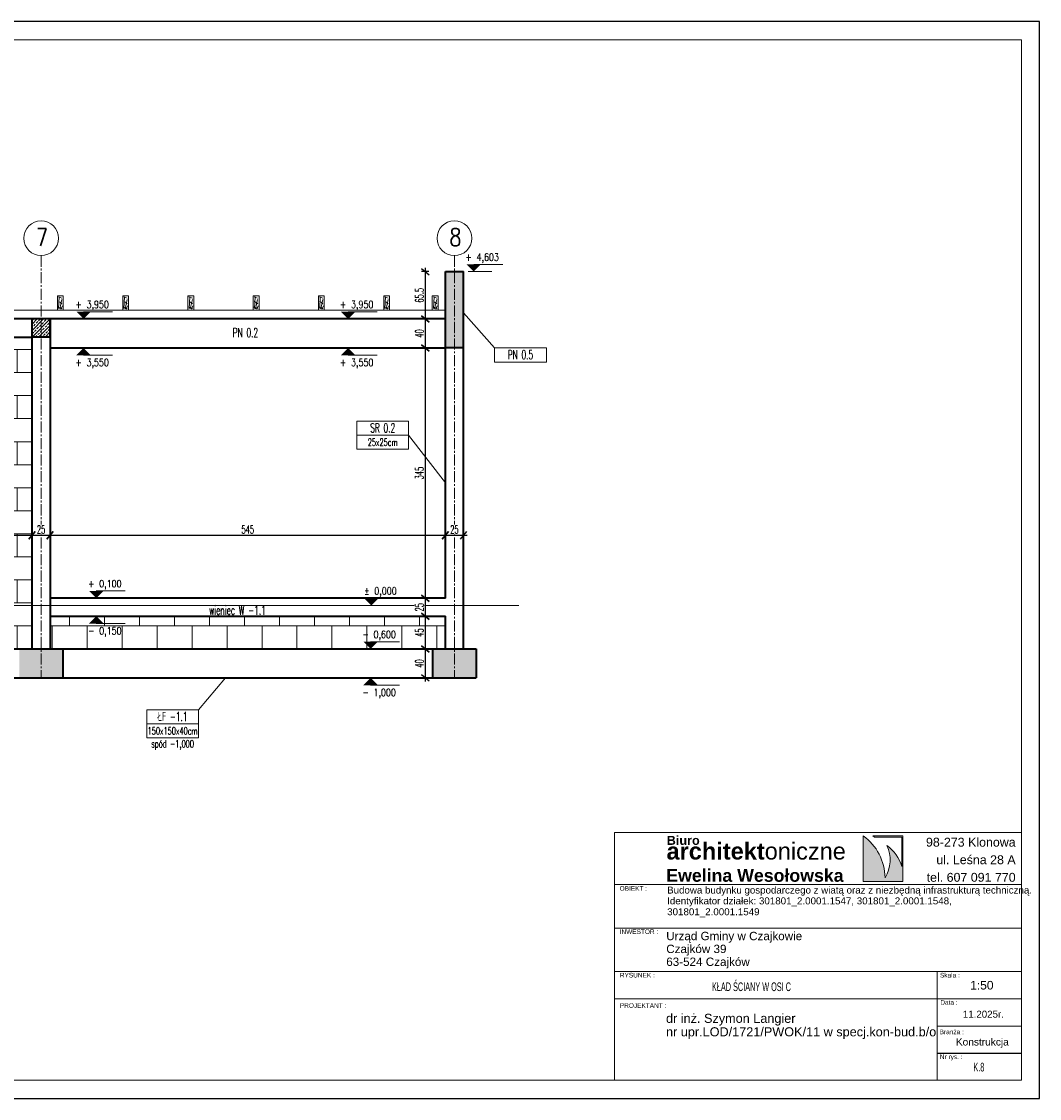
# Model space of a CAD drawing. Header units: centimetres. Extents: x 125945 to 146944, y 20629 to 31773.
# Tile 46 of 80: x 140882 to 142286, y 22758 to 24243. Entities that reach past the tile are written whole.
import ezdxf
from ezdxf.enums import TextEntityAlignment as Align

# ---------------------------------------------------------------- set-up
doc = ezdxf.new("R2010")
doc.units = ezdxf.units.CM
doc.linetypes.add('CENTER2', pattern=[28.575, 19.05, -3.175, 3.175, -3.175])
doc.linetypes.add('HIDDEN', pattern=[9.525, 6.35, -3.175])
for name, color, linetype, lineweight in [('7TYTUŁY_Nr_pióra__10_Nr_pióra__134', 255, 'Continuous', 0), ('7TYTUŁY_Nr_pióra__181_Nr_pióra__7', 7, 'Continuous', 13), ('7TYTUŁY_Nr_pióra__201_Nr_pióra__7', 7, 'Continuous', 13), ('e-cad_cienkie', 88, 'Continuous', 15), ('e-cad_opisy', 7, 'Continuous', 15), ('e-cad_osie', 172, 'CENTER2', 9), ('e-cad_ukryte', 1, 'HIDDEN', 15), ('e-cad_wymiary', 66, 'Continuous', 15), ('e-cad_wypelnienia', 254, 'Continuous', 9), ('K- OPISY', 40, 'Continuous', 15), ('K-DREWNO', 36, 'Continuous', 20), ('K-FUNDAMENTY', 44, 'Continuous', 35), ('K-ŚCIANY KONSTRUKCYJNE', 16, 'Continuous', 35), ('K-ŻELBET', 204, 'Continuous', 35), ('Opisy - Tekst_Nr_pióra__1_Nr_pióra__1', 7, 'Continuous', 13), ('Opisy - Tekst_Nr_pióra__1_Nr_pióra__7', 7, 'Continuous', 13), ('przerywana_Nr_pióra__1_Nr_pióra__7', 7, 'Continuous', 13), ('Rysunek 2D - Ogólne_Nr_pióra__1_Nr_pióra__7', 7, 'Continuous', 13)]:
    doc.layers.add(name, color=color, linetype=linetype, lineweight=lineweight)
doc.layers.add('BS_txc', color=1, linetype='Continuous')
doc.layers.add('BZ_prs', color=2, linetype='Continuous')
doc.styles.add('Arial', font='arial.ttf')
doc.styles.add('e-cad_1', font='simplex.shx', dxfattribs={"width": 0.6})
doc.styles.add('e-cad_2', font='simplex.shx', dxfattribs={"width": 0.8})
doc.styles.add('simpl', font='simplex.shx', dxfattribs={"width": 0.6})
doc.styles.add('STYL_AUTOMATYCZNY_1', font='arial.ttf')
doc.styles.add('STYL_AUTOMATYCZNY_2', font='arial.ttf')
doc.styles.add('STYL_AUTOMATYCZNY_5', font='txt')
doc.dimstyles.new('e-cad_1_50_[cm]', dxfattribs={"dimscale": 5, "dimtxt": 2.25, "dimasz": 1.75, "dimexe": 1, "dimexo": 0, "dimgap": 0.5, "dimtad": 1, "dimdec": 1, "dimrnd": 0.5, "dimdsep": 46, "dimtxsty": 'simpl', "dimblk": 'OBLIQUE', "dimcen": 0, "dimdle": 1, "dimclrd": 256, "dimclre": 256, "dimclrt": 256, "dimadec": 0, "dimazin": 0, "dimtfac": 1, "dimtdec": 1, "dimtix": 1, "dimtmove": 2, "dimatfit": 3, "dimldrblk": 'OBLIQUE', "dimfxl": 1, "dimfxlon": 1, "dimtfill": 1, "dimarcsym": 0})

# ---------------------------------------------------------------- blocks, each defined once
blk = doc.blocks.new('ccc')
at = {"layer": 'BZ_prs', "style": 'Arial'}
for tag, width, p in [('REWIZJA', 1.5, (-194.8, 113.7)), ('NUMER', 0.8, (-349.1, 114.2))]:
    blk.add_attdef(tag, text='', height=69.6, dxfattribs=dict(at, width=width)).set_placement(p, align=Align.MIDDLE)
blk = doc.blocks.new('_Oblique')
at = {"color": 0, "linetype": 'ByBlock', "lineweight": -2}
blk.add_line((0.5, 0.6), (-0.5, -0.6), dxfattribs=at)
blk = doc.blocks.new('*D3647')
at = {"layer": 'Defpoints', "color": 0}
for p in [(140896.8, 23534.5), (140471.8, 23377.8), (140896.8, 23377.8)]:
    blk.add_point(p, dxfattribs=at)
at = {"layer": 'e-cad_wymiary', "lineweight": -2, "ltscale": 2}
for p, q in [((140471.8, 23529.5), (140471.8, 23539.5)), ((140896.8, 23529.5), (140896.8, 23539.5)), ((140466.8, 23534.5), (140901.8, 23534.5))]:
    blk.add_line(p, q, dxfattribs=at)
at = {"layer": 'e-cad_wymiary', "lineweight": -2, "xscale": 8.75, "yscale": 8.75, "zscale": 8.75, "rotation": 180}
blk.add_blockref('_Oblique', (140471.8, 23534.5), dxfattribs=at)
at = {"layer": 'e-cad_wymiary', "lineweight": -2, "xscale": 8.75, "yscale": 8.75, "zscale": 8.75}
blk.add_blockref('_Oblique', (140896.8, 23534.5), dxfattribs=at)
at = {"layer": 'e-cad_wymiary', "ltscale": 2, "insert": (140684.3, 23542.6), "char_height": 11.25, "attachment_point": 5, "style": 'simpl', "bg_fill": 3, "box_fill_scale": 1.1, "bg_fill_color": 256, "bg_fill_true_color": 13158600, "bg_fill_transparency": 0}
blk.add_mtext('425', dxfattribs=at)
blk = doc.blocks.new('*D3648')
at = {"layer": 'Defpoints', "color": 0}
for p in [(140896.8, 23377.8), (140921.8, 23377.8)]:
    blk.add_point(p, dxfattribs=at)
at = {"layer": 'e-cad_wymiary', "lineweight": -2, "ltscale": 2}
for p, q in [((140896.8, 23529.5), (140896.8, 23539.5)), ((140921.8, 23529.5), (140921.8, 23539.5)), ((140891.8, 23534.5), (140926.8, 23534.5))]:
    blk.add_line(p, q, dxfattribs=at)
at = {"layer": 'e-cad_wymiary', "lineweight": -2, "xscale": 8.75, "yscale": 8.75, "zscale": 8.75, "rotation": 180}
blk.add_blockref('_Oblique', (140896.8, 23534.5), dxfattribs=at)
at = {"layer": 'e-cad_wymiary', "lineweight": -2, "xscale": 8.75, "yscale": 8.75, "zscale": 8.75}
blk.add_blockref('_Oblique', (140921.8, 23534.5), dxfattribs=at)
at = {"layer": 'e-cad_wymiary', "ltscale": 2, "insert": (140909.3, 23542.6), "char_height": 11.25, "attachment_point": 5, "style": 'simpl', "bg_fill": 3, "box_fill_scale": 1.1, "bg_fill_color": 256, "bg_fill_true_color": 13158600, "bg_fill_transparency": 0}
blk.add_mtext('25', dxfattribs=at)
at = {"layer": 'Defpoints', "color": 0}
blk.add_point((140921.8, 23534.5), dxfattribs=at)
blk = doc.blocks.new('*D3649')
at = {"layer": 'Defpoints', "color": 0}
for p in [(141466.8, 23534.5), (141466.8, 23447.8), (140921.8, 23377.8)]:
    blk.add_point(p, dxfattribs=at)
at = {"layer": 'e-cad_wymiary', "lineweight": -2, "ltscale": 2}
for p, q in [((140921.8, 23529.5), (140921.8, 23539.5)), ((141466.8, 23529.5), (141466.8, 23539.5)), ((140916.8, 23534.5), (141471.8, 23534.5))]:
    blk.add_line(p, q, dxfattribs=at)
at = {"layer": 'e-cad_wymiary', "lineweight": -2, "xscale": 8.75, "yscale": 8.75, "zscale": 8.75, "rotation": 180}
blk.add_blockref('_Oblique', (140921.8, 23534.5), dxfattribs=at)
at = {"layer": 'e-cad_wymiary', "lineweight": -2, "xscale": 8.75, "yscale": 8.75, "zscale": 8.75}
blk.add_blockref('_Oblique', (141466.8, 23534.5), dxfattribs=at)
at = {"layer": 'e-cad_wymiary', "ltscale": 2, "insert": (141194.3, 23542.6), "char_height": 11.25, "attachment_point": 5, "style": 'simpl', "bg_fill": 3, "box_fill_scale": 1.1, "bg_fill_color": 256, "bg_fill_true_color": 13158600, "bg_fill_transparency": 0}
blk.add_mtext('545', dxfattribs=at)
blk = doc.blocks.new('*D3650')
at = {"layer": 'Defpoints', "color": 0}
for p in [(141466.8, 23447.8), (141491.8, 23447.8)]:
    blk.add_point(p, dxfattribs=at)
at = {"layer": 'e-cad_wymiary', "lineweight": -2, "ltscale": 2}
for p, q in [((141466.8, 23529.5), (141466.8, 23539.5)), ((141491.8, 23529.5), (141491.8, 23539.5)), ((141461.8, 23534.5), (141496.8, 23534.5))]:
    blk.add_line(p, q, dxfattribs=at)
at = {"layer": 'e-cad_wymiary', "lineweight": -2, "xscale": 8.75, "yscale": 8.75, "zscale": 8.75, "rotation": 180}
blk.add_blockref('_Oblique', (141466.8, 23534.5), dxfattribs=at)
at = {"layer": 'e-cad_wymiary', "lineweight": -2, "xscale": 8.75, "yscale": 8.75, "zscale": 8.75}
blk.add_blockref('_Oblique', (141491.8, 23534.5), dxfattribs=at)
at = {"layer": 'e-cad_wymiary', "ltscale": 2, "insert": (141479.3, 23542.6), "char_height": 11.25, "attachment_point": 5, "style": 'simpl', "bg_fill": 3, "box_fill_scale": 1.1, "bg_fill_color": 256, "bg_fill_true_color": 13158600, "bg_fill_transparency": 0}
blk.add_mtext('25', dxfattribs=at)
at = {"layer": 'Defpoints', "color": 0}
blk.add_point((141491.8, 23534.5), dxfattribs=at)
blk = doc.blocks.new('*D3651')
at = {"layer": 'Defpoints', "color": 0}
for p in [(141466.8, 23898.1), (141439.1, 23832.8), (141466.8, 23832.8)]:
    blk.add_point(p, dxfattribs=at)
at = {"layer": 'e-cad_wymiary', "lineweight": -2, "ltscale": 2}
for p, q in [((141444.1, 23898.1), (141434.1, 23898.1)), ((141439.1, 23903.1), (141439.1, 23827.8)), ((141444.1, 23832.8), (141434.1, 23832.8))]:
    blk.add_line(p, q, dxfattribs=at)
at = {"layer": 'e-cad_wymiary', "lineweight": -2, "xscale": 8.75, "yscale": 8.75, "zscale": 8.75}
for p, rotation in [((141439.1, 23898.1), 90), ((141439.1, 23832.8), 270)]:
    blk.add_blockref('_Oblique', p, dxfattribs=dict(at, rotation=rotation))
at = {"layer": 'e-cad_wymiary', "ltscale": 2, "insert": (141431, 23865.5), "char_height": 11.25, "attachment_point": 5, "rotation": 90, "style": 'simpl', "bg_fill": 3, "box_fill_scale": 1.1, "bg_fill_color": 256, "bg_fill_true_color": 13158600, "bg_fill_transparency": 0}
blk.add_mtext('65.5', dxfattribs=at)
blk = doc.blocks.new('*D3652')
at = {"layer": 'Defpoints', "color": 0}
for p in [(141466.8, 23832.8), (141439.1, 23792.8), (141459.1, 23792.8)]:
    blk.add_point(p, dxfattribs=at)
at = {"layer": 'e-cad_wymiary', "lineweight": -2, "ltscale": 2}
for p, q in [((141439.1, 23837.8), (141439.1, 23787.8)), ((141444.1, 23832.8), (141434.1, 23832.8)), ((141444.1, 23792.8), (141434.1, 23792.8))]:
    blk.add_line(p, q, dxfattribs=at)
at = {"layer": 'e-cad_wymiary', "lineweight": -2, "xscale": 8.75, "yscale": 8.75, "zscale": 8.75}
for p, rotation in [((141439.1, 23832.8), 90), ((141439.1, 23792.8), 270)]:
    blk.add_blockref('_Oblique', p, dxfattribs=dict(at, rotation=rotation))
at = {"layer": 'e-cad_wymiary', "ltscale": 2, "insert": (141431, 23812.8), "char_height": 11.25, "attachment_point": 5, "rotation": 90, "style": 'simpl', "bg_fill": 3, "box_fill_scale": 1.1, "bg_fill_color": 256, "bg_fill_true_color": 13158600, "bg_fill_transparency": 0}
blk.add_mtext('40', dxfattribs=at)
blk = doc.blocks.new('*D3653')
at = {"layer": 'Defpoints', "color": 0}
for p in [(141459.1, 23792.8), (141439.1, 23447.8), (141459.1, 23447.8)]:
    blk.add_point(p, dxfattribs=at)
at = {"layer": 'e-cad_wymiary', "lineweight": -2, "ltscale": 2}
for p, q in [((141444.1, 23792.8), (141434.1, 23792.8)), ((141439.1, 23797.8), (141439.1, 23442.8)), ((141444.1, 23447.8), (141434.1, 23447.8))]:
    blk.add_line(p, q, dxfattribs=at)
at = {"layer": 'e-cad_wymiary', "lineweight": -2, "xscale": 8.75, "yscale": 8.75, "zscale": 8.75}
for p, rotation in [((141439.1, 23792.8), 90), ((141439.1, 23447.8), 270)]:
    blk.add_blockref('_Oblique', p, dxfattribs=dict(at, rotation=rotation))
at = {"layer": 'e-cad_wymiary', "ltscale": 2, "insert": (141431, 23620.3), "char_height": 11.25, "attachment_point": 5, "rotation": 90, "style": 'simpl', "bg_fill": 3, "box_fill_scale": 1.1, "bg_fill_color": 256, "bg_fill_true_color": 13158600, "bg_fill_transparency": 0}
blk.add_mtext('345', dxfattribs=at)
blk = doc.blocks.new('*D3654')
at = {"layer": 'Defpoints', "color": 0}
for p in [(141459.1, 23447.8), (141459.1, 23422.8)]:
    blk.add_point(p, dxfattribs=at)
at = {"layer": 'e-cad_wymiary', "lineweight": -2, "ltscale": 2}
for p, q in [((141439.1, 23452.8), (141439.1, 23417.8)), ((141444.1, 23447.8), (141434.1, 23447.8)), ((141444.1, 23422.8), (141434.1, 23422.8))]:
    blk.add_line(p, q, dxfattribs=at)
at = {"layer": 'e-cad_wymiary', "lineweight": -2, "xscale": 8.75, "yscale": 8.75, "zscale": 8.75}
for p, rotation in [((141439.1, 23447.8), 90), ((141439.1, 23422.8), 270)]:
    blk.add_blockref('_Oblique', p, dxfattribs=dict(at, rotation=rotation))
at = {"layer": 'e-cad_wymiary', "ltscale": 2, "insert": (141431, 23435.3), "char_height": 11.25, "attachment_point": 5, "rotation": 90, "style": 'simpl', "bg_fill": 3, "box_fill_scale": 1.1, "bg_fill_color": 256, "bg_fill_true_color": 13158600, "bg_fill_transparency": 0}
blk.add_mtext('25', dxfattribs=at)
at = {"layer": 'Defpoints', "color": 0}
blk.add_point((141439.1, 23422.8), dxfattribs=at)
blk = doc.blocks.new('*D3655')
at = {"layer": 'Defpoints', "color": 0}
for p in [(141459.1, 23422.8), (141439.1, 23377.8), (141449.3, 23377.8)]:
    blk.add_point(p, dxfattribs=at)
at = {"layer": 'e-cad_wymiary', "lineweight": -2, "ltscale": 2}
for p, q in [((141444.1, 23422.8), (141434.1, 23422.8)), ((141439.1, 23427.8), (141439.1, 23372.8)), ((141444.1, 23377.8), (141434.1, 23377.8))]:
    blk.add_line(p, q, dxfattribs=at)
at = {"layer": 'e-cad_wymiary', "lineweight": -2, "xscale": 8.75, "yscale": 8.75, "zscale": 8.75}
for p, rotation in [((141439.1, 23422.8), 90), ((141439.1, 23377.8), 270)]:
    blk.add_blockref('_Oblique', p, dxfattribs=dict(at, rotation=rotation))
at = {"layer": 'e-cad_wymiary', "ltscale": 2, "insert": (141431, 23400.3), "char_height": 11.25, "attachment_point": 5, "rotation": 90, "style": 'simpl', "bg_fill": 3, "box_fill_scale": 1.1, "bg_fill_color": 256, "bg_fill_true_color": 13158600, "bg_fill_transparency": 0}
blk.add_mtext('45', dxfattribs=at)
blk = doc.blocks.new('*D3656')
at = {"layer": 'Defpoints', "color": 0}
for p in [(141449.3, 23377.8), (141439.1, 23337.8), (141441.3, 23337.8)]:
    blk.add_point(p, dxfattribs=at)
at = {"layer": 'e-cad_wymiary', "lineweight": -2, "ltscale": 2}
for p, q in [((141444.1, 23377.8), (141434.1, 23377.8)), ((141439.1, 23382.8), (141439.1, 23332.8)), ((141441.3, 23337.8), (141434.1, 23337.8))]:
    blk.add_line(p, q, dxfattribs=at)
at = {"layer": 'e-cad_wymiary', "lineweight": -2, "xscale": 8.75, "yscale": 8.75, "zscale": 8.75}
for p, rotation in [((141439.1, 23377.8), 90), ((141439.1, 23337.8), 270)]:
    blk.add_blockref('_Oblique', p, dxfattribs=dict(at, rotation=rotation))
at = {"layer": 'e-cad_wymiary', "ltscale": 2, "insert": (141431, 23357.8), "char_height": 11.25, "attachment_point": 5, "rotation": 90, "style": 'simpl', "bg_fill": 3, "box_fill_scale": 1.1, "bg_fill_color": 256, "bg_fill_true_color": 13158600, "bg_fill_transparency": 0}
blk.add_mtext('40', dxfattribs=at)
blk = doc.blocks.new('e-cad_kota_2')
blk.add_line((0, 2), (8, 2))
blk.add_lwpolyline([(0, 0, 0, 4, 0), (0, 2, 4, 4, 0)], format="xyseb")
at = {"style": 'e-cad_1', "width": 0.8}
blk.add_attdef('ZNAK', text='', height=2, dxfattribs=at).set_placement((-0.5, 3), align=Align.RIGHT)
blk.add_attdef('RZEDNA', (0.8, 3), '', height=2, dxfattribs=at)
blk = doc.blocks.new('e-cad_kota_2_1')
blk.add_line((0, -2), (8, -2))
blk.add_lwpolyline([(0, 0, 0, 4, 0), (0, -2, 4, 4, 0)], format="xyseb")
at = {"style": 'e-cad_1', "width": 0.8}
blk.add_attdef('ZNAK', text='', height=2, dxfattribs=at).set_placement((-0.5, -5), align=Align.RIGHT)
blk.add_attdef('RZEDNA', (0.8, -5), '', height=2, dxfattribs=at)

msp = doc.modelspace()

# ---------------------------------------------------------------- hatches: boundary and pattern name
at = {"layer": 'e-cad_wypelnienia', "ltscale": 0.8}
h = msp.add_hatch(dxfattribs=at)
h.set_pattern_fill('ANSI33', color=256)
h.set_pattern_definition([(45, (138179.321, 23337.8206), (-4.490128, 4.490128), []), (45, (138183.8113, 23337.8206), (-4.490128, 4.490128), [3.175, -1.5875])])
h.paths.add_polyline_path([(141479.32, 23792.82), (141491.82, 23792.82), (141491.82, 23832.82), (141491.82, 23898.14), (141479.32, 23898.14)])
h.paths.add_polyline_path([(141466.82, 23792.82), (141479.32, 23792.82), (141479.32, 23898.14), (141466.82, 23898.14)])
h.paths.add_polyline_path([(141479.32, 23337.82), (141509.32, 23337.82), (141509.32, 23377.82), (141479.32, 23377.82)])
h.paths.add_polyline_path([(141449.32, 23337.82), (141479.32, 23337.82), (141479.32, 23377.82), (141449.32, 23377.82)])
h.paths.add_polyline_path([(140909.32, 23337.82), (140939.32, 23337.82), (140939.32, 23377.82), (140909.32, 23377.82)])
h.paths.add_polyline_path([(140879.32, 23337.82), (140909.32, 23337.82), (140909.32, 23377.82), (140879.32, 23377.82)])
h.paths.add_polyline_path([(140459.32, 23337.82), (140489.32, 23337.82), (140489.32, 23377.82), (140459.32, 23377.82)])
h.paths.add_polyline_path([(140429.32, 23337.82), (140459.32, 23337.82), (140459.32, 23377.82), (140429.32, 23377.82)])
h.paths.add_polyline_path([(140009.32, 23337.82), (140039.32, 23337.82), (140039.32, 23377.82), (140009.32, 23377.82)])
h.paths.add_polyline_path([(139979.32, 23337.82), (140009.32, 23337.82), (140009.32, 23377.82), (139979.32, 23377.82)])
h.paths.add_polyline_path([(139559.32, 23337.82), (139589.32, 23337.82), (139589.32, 23377.82), (139559.32, 23377.82)])
h.paths.add_polyline_path([(139529.32, 23337.82), (139559.32, 23337.82), (139559.32, 23377.82), (139529.32, 23377.82)])
h.paths.add_polyline_path([(139109.32, 23337.82), (139139.32, 23337.82), (139139.32, 23377.82), (139109.32, 23377.82)])
h.paths.add_polyline_path([(139079.32, 23337.82), (139109.32, 23337.82), (139109.32, 23377.82), (139079.32, 23377.82)])
h.paths.add_polyline_path([(138179.32, 23337.82), (138209.32, 23337.82), (138209.32, 23377.82), (138179.32, 23377.82)])
h.paths.add_polyline_path([(138209.32, 23337.82), (138239.32, 23337.82), (138239.32, 23377.82), (138209.32, 23377.82)])
h.paths.add_polyline_path([(138196.82, 23873.05), (138209.32, 23873.05), (138209.32, 23898.14), (138196.82, 23898.14)])
h.paths.add_polyline_path([(138209.32, 23873.05), (138221.82, 23873.05), (138221.82, 23898.14), (138209.32, 23898.14)])
h = msp.add_hatch(dxfattribs=at)
h.set_pattern_fill('ANSI33', color=256)
h.set_pattern_definition([(45, (140896.821, 23807.8206), (-4.4901, 4.4901), []), (45, (140901.3113, 23807.8206), (-4.4901, 4.4901), [3.175, -1.5875])])
h.paths.add_polyline_path([(140909.32, 23807.82), (140921.82, 23807.82), (140921.82, 23832.82), (140909.32, 23832.82)])
h.paths.add_polyline_path([(140896.82, 23807.82), (140909.32, 23807.82), (140909.32, 23832.82), (140896.82, 23832.82)])
h = msp.add_hatch(dxfattribs=at)
h.set_pattern_fill('APPIANRN', color=256, scale=0.2)
h.set_pattern_definition([(0, (138221.82, 23377.82), (0, 31.75), []), (90, (138221.82, 23377.82), (-24.13, 31.75), [31.75, -31.75])])
h.paths.add_polyline_path([(140446.82, 23437.82), (140446.82, 23807.82), (140021.82, 23807.82), (140021.82, 23437.82), (140446.82, 23437.82)], is_closed=False)
h.paths.add_polyline_path([(140471.82, 23807.82), (140471.82, 23437.82), (140896.82, 23437.82), (140896.82, 23807.82), (140471.82, 23807.82)], is_closed=False)
h.paths.add_polyline_path([(139996.82, 23437.82), (139996.82, 23807.82), (139571.82, 23807.82), (139571.82, 23437.82), (139996.82, 23437.82)], is_closed=False)
h.paths.add_polyline_path([(139096.82, 23377.82), (139096.82, 23437.82), (139059.32, 23437.82), (139059.32, 23427.82), (138709.32, 23427.82), (138709.32, 23437.82), (138659.32, 23437.82), (138659.32, 23377.82), (139096.82, 23377.82)], is_closed=False)
h.paths.add_polyline_path([(138221.82, 23437.82), (138221.82, 23377.82), (138659.32, 23377.82), (138659.32, 23437.82), (138609.32, 23437.82), (138609.32, 23427.82), (138259.32, 23427.82), (138259.32, 23437.82), (138221.82, 23437.82)], is_closed=False)
h.paths.add_polyline_path([(140021.82, 23377.82), (140446.82, 23377.82), (140446.82, 23437.82), (140021.82, 23437.82), (140021.82, 23377.82)], is_closed=False)
h.paths.add_polyline_path([(140471.82, 23437.82), (140471.82, 23377.82), (140896.82, 23377.82), (140896.82, 23437.82), (140471.82, 23437.82)], is_closed=False)
h.paths.add_polyline_path([(139571.82, 23377.82), (139996.82, 23377.82), (139996.82, 23437.82), (139571.82, 23437.82), (139571.82, 23377.82)], is_closed=False)
h.paths.add_polyline_path([(139509.32, 23437.82), (139509.32, 23427.82), (139159.32, 23427.82), (139159.32, 23437.82), (139121.82, 23437.82), (139121.82, 23377.82), (139546.82, 23377.82), (139546.82, 23437.82), (139509.32, 23437.82)], is_closed=False)
h.paths.add_polyline_path([(140921.82, 23377.82), (141466.82, 23377.82), (141466.82, 23422.82), (140921.82, 23422.82), (140921.82, 23377.82)], is_closed=False)
h.paths.add_polyline_path([(138709.32, 23437.82), (138709.32, 23792.82), (138659.32, 23792.82), (138659.32, 23437.82), (138709.32, 23437.82)], is_closed=False)
h.paths.add_polyline_path([(138609.32, 23792.82), (138609.32, 23437.82), (138659.32, 23437.82), (138659.32, 23792.82), (138609.32, 23792.82)], is_closed=False)
h.paths.add_polyline_path([(139534.32, 23807.82), (139534.32, 23792.82), (139509.32, 23792.82), (139509.32, 23437.82), (139546.82, 23437.82), (139546.82, 23807.82), (139534.32, 23807.82)], is_closed=False)
h.paths.add_polyline_path([(139059.32, 23437.82), (139096.82, 23437.82), (139096.82, 23792.82), (139059.32, 23792.82), (139059.32, 23437.82)], is_closed=False)
h.paths.add_polyline_path([(139121.82, 23437.82), (139159.32, 23437.82), (139159.32, 23792.82), (139121.82, 23792.82), (139121.82, 23437.82)], is_closed=False)
h.paths.add_polyline_path([(138259.32, 23437.82), (138259.32, 23792.82), (138221.82, 23792.82), (138221.82, 23437.82), (138259.32, 23437.82)], is_closed=False)
at = {"layer": 'Rysunek 2D - Ogólne_Nr_pióra__1_Nr_pióra__7', "linetype": 'Continuous', "lineweight": 13}
msp.add_hatch(color=7, dxfattribs=at).paths.add_polyline_path([(142073.17, 23062.39, 0.2395378), (142043.17, 23120.08), (142043.17, 23057.18), (142097.68, 23057.18), (142097.68, 23120.08), (142056.27, 23120.08), (142058.51, 23118.48), (142096.24, 23118.48), (142096.24, 23077.79, 0.1738634), (142075.71, 23106.77, -0.2581487)])

# ---------------------------------------------------------------- linework, layer by layer
at = {"layer": '7TYTUŁY_Nr_pióra__10_Nr_pióra__134', "color": 255, "linetype": 'Continuous', "lineweight": 0, "flags": 128}
msp.add_lwpolyline([(142145.26, 22820.45), (142261.19, 22820.45), (142261.19, 22857.68), (142145.26, 22857.68)], close=True, dxfattribs=at)
at = {"layer": '7TYTUŁY_Nr_pióra__181_Nr_pióra__7', "color": 7, "linetype": 'Continuous', "lineweight": 13, "flags": 128}
msp.add_lwpolyline([(142261.19, 22782.95), (141700.03, 22782.95), (141700.03, 23124.57), (142261.19, 23124.57)], close=True, dxfattribs=at)
at = {"layer": '7TYTUŁY_Nr_pióra__201_Nr_pióra__7', "color": 7, "linetype": 'Continuous', "lineweight": 13, "flags": 128}
for points in [[(142261.19, 22992.95), (141700.03, 22992.95), (141700.03, 23052.95), (142261.19, 23052.95)], [(142261.19, 22932.95), (141700.03, 22932.95), (141700.03, 22992.95), (142261.19, 22992.95)], [(142145.26, 22782.95), (142261.19, 22782.95), (142261.19, 22932.95), (142145.26, 22932.95)], [(142261.19, 22782.95), (141700.03, 22782.95), (141700.03, 22895.45), (142261.19, 22895.45)], [(142261.19, 22857.68), (142145.26, 22857.68), (142145.26, 22895.45), (142261.19, 22895.45)], [(142261.19, 22819.9), (142145.26, 22819.9), (142145.26, 22857.68), (142261.19, 22857.68)]]:
    msp.add_lwpolyline(points, close=True, dxfattribs=at)
at = {"layer": 'Defpoints'}
msp.add_lwpolyline([(137886.19, 22757.95), (142286.19, 22757.95), (142286.19, 24242.95), (137886.19, 24242.95)], close=True, dxfattribs=at)
at = {"layer": 'e-cad_cienkie', "ltscale": 2}
for p, q in [((141498.38, 23898.14), (141530.88, 23898.14)), ((140960.47, 23832.82), (140992.97, 23832.82)), ((141325.22, 23832.82), (141357.72, 23832.82)), ((140960.47, 23792.82), (140992.97, 23792.82)), ((141325.22, 23792.82), (141357.72, 23792.82)), ((141356.29, 23337.82), (141388.79, 23337.82))]:
    msp.add_line(p, q, dxfattribs=at)
at = {"layer": 'e-cad_cienkie'}
msp.add_lwpolyline([(138036.19, 22782.95), (142261.19, 22782.95), (142261.19, 24217.95), (138036.19, 24217.95)], close=True, dxfattribs=at)
at = {"layer": 'e-cad_opisy'}
for centre in [(140909.32, 23944.11), (141479.32, 23944.11)]:
    msp.add_circle(centre, 24, dxfattribs=at)
at = {"layer": 'e-cad_osie', "ltscale": 0.8}
for p, q in [((140909.32, 23920.11), (140909.32, 23337.82)), ((141479.32, 23920.11), (141479.32, 23337.82))]:
    msp.add_line(p, q, dxfattribs=at)
at = {"layer": 'e-cad_ukryte', "ltscale": 0.8}
msp.add_line((140921.82, 23447.82), (140921.82, 23377.82), dxfattribs=at)
at = {"layer": 'e-cad_wypelnienia', "ltscale": 0.8}
for p, q in [((140933.25, 23863.15), (140937.93, 23861.45)), ((140933.28, 23856.69), (140935.51, 23855.82)), ((140934.34, 23863.32), (140933.53, 23847.27)), ((140935.03, 23846.74), (140937.96, 23859.83)), ((140935.51, 23855.82), (140937.99, 23853.71)), ((140936.62, 23846.21), (140938.68, 23850.81)), ((141023.25, 23863.15), (141027.93, 23861.45)), ((141023.28, 23856.69), (141025.51, 23855.82)), ((141024.34, 23863.32), (141023.53, 23847.27)), ((141025.03, 23846.74), (141027.96, 23859.83)), ((141025.51, 23855.82), (141027.99, 23853.71)), ((141026.62, 23846.21), (141028.68, 23850.81)), ((141113.25, 23863.15), (141117.93, 23861.45)), ((141113.28, 23856.69), (141115.51, 23855.82)), ((141114.34, 23863.32), (141113.53, 23847.27)), ((141115.03, 23846.74), (141117.96, 23859.83)), ((141115.51, 23855.82), (141117.99, 23853.71)), ((141116.62, 23846.21), (141118.68, 23850.81)), ((141203.25, 23863.15), (141207.93, 23861.45)), ((141203.28, 23856.69), (141205.51, 23855.82)), ((141204.34, 23863.32), (141203.53, 23847.27)), ((141205.03, 23846.74), (141207.96, 23859.83)), ((141205.51, 23855.82), (141207.99, 23853.71)), ((141206.62, 23846.21), (141208.68, 23850.81)), ((141293.25, 23863.15), (141297.93, 23861.45)), ((141293.28, 23856.69), (141295.51, 23855.82)), ((141294.34, 23863.32), (141293.53, 23847.27)), ((141295.03, 23846.74), (141297.96, 23859.83)), ((141295.51, 23855.82), (141297.99, 23853.71)), ((141296.62, 23846.21), (141298.68, 23850.81)), ((141383.25, 23863.15), (141387.93, 23861.45)), ((141383.28, 23856.69), (141385.51, 23855.82)), ((141384.34, 23863.32), (141383.53, 23847.27)), ((141385.03, 23846.74), (141387.96, 23859.83)), ((141385.51, 23855.82), (141387.99, 23853.71)), ((141386.62, 23846.21), (141388.68, 23850.81)), ((141450.25, 23863.15), (141454.93, 23861.45)), ((141450.28, 23856.69), (141452.51, 23855.82)), ((141451.34, 23863.32), (141450.53, 23847.27)), ((141452.03, 23846.74), (141454.96, 23859.83)), ((141452.51, 23855.82), (141454.99, 23853.71)), ((141453.62, 23846.21), (141455.68, 23850.81)), ((140932.92, 23848.86), (140935.93, 23848.31)), ((140935.93, 23848.31), (140937.9, 23846.83)), ((141022.92, 23848.86), (141025.93, 23848.31)), ((141025.93, 23848.31), (141027.9, 23846.83)), ((141112.92, 23848.86), (141115.93, 23848.31)), ((141115.93, 23848.31), (141117.9, 23846.83)), ((141202.92, 23848.86), (141205.93, 23848.31)), ((141205.93, 23848.31), (141207.9, 23846.83)), ((141292.92, 23848.86), (141295.93, 23848.31)), ((141295.93, 23848.31), (141297.9, 23846.83)), ((141382.92, 23848.86), (141385.93, 23848.31)), ((141385.93, 23848.31), (141387.9, 23846.83)), ((141449.92, 23848.86), (141452.93, 23848.31)), ((141452.93, 23848.31), (141454.9, 23846.83)), ((138059.25, 23437.82), (141568.13, 23437.82))]:
    msp.add_line(p, q, dxfattribs=at)
at = {"layer": 'K- OPISY', "color": 3, "ltscale": 2}
msp.add_line((141416.21, 23672.53), (141466.82, 23606.83), dxfattribs=at)
at = {"layer": 'K- OPISY', "color": 4}
msp.add_lwpolyline([(141534.67, 23792.84), (141491.82, 23841.28)], dxfattribs=at)
msp.add_lwpolyline([(141606.13, 23792.84), (141534.67, 23792.84), (141534.67, 23773.39), (141606.13, 23773.39)], close=True, dxfattribs=at)
at = {"layer": 'K- OPISY', "color": 3}
for points in [[(141416.21, 23691.97), (141344.75, 23691.97), (141344.75, 23672.53), (141416.21, 23672.53)], [(141416.21, 23672.53), (141344.75, 23672.53), (141344.75, 23653.08), (141416.21, 23653.08)]]:
    msp.add_lwpolyline(points, close=True, dxfattribs=at)
at = {"layer": 'K- OPISY', "color": 32}
msp.add_lwpolyline([(141126.43, 23293.95), (141163.52, 23337.82)], dxfattribs=at)
for points in [[(141126.43, 23293.95), (141054.96, 23293.95), (141054.96, 23274.5), (141126.43, 23274.5)], [(141126.43, 23274.5), (141054.96, 23274.5), (141054.96, 23255.06), (141126.43, 23255.06)]]:
    msp.add_lwpolyline(points, close=True, dxfattribs=at)
at = {"layer": 'K-DREWNO', "ltscale": 0.8}
for p, q in [((140931.82, 23864.9), (140931.82, 23844.82)), ((140939.82, 23864.9), (140931.82, 23864.9)), ((140939.82, 23864.9), (140939.82, 23844.82)), ((141021.82, 23864.9), (141021.82, 23844.82)), ((141029.82, 23864.9), (141021.82, 23864.9)), ((141029.82, 23864.9), (141029.82, 23844.82)), ((141111.82, 23864.9), (141111.82, 23844.82)), ((141119.82, 23864.9), (141111.82, 23864.9)), ((141119.82, 23864.9), (141119.82, 23844.82)), ((141201.82, 23864.9), (141201.82, 23844.82)), ((141209.82, 23864.9), (141201.82, 23864.9)), ((141209.82, 23864.9), (141209.82, 23844.82)), ((141291.82, 23864.9), (141291.82, 23844.82)), ((141299.82, 23864.9), (141291.82, 23864.9)), ((141299.82, 23864.9), (141299.82, 23844.82)), ((141381.82, 23864.9), (141381.82, 23844.82)), ((141389.82, 23864.9), (141381.82, 23864.9)), ((141389.82, 23864.9), (141389.82, 23844.82)), ((141448.82, 23864.9), (141448.82, 23844.82)), ((141456.82, 23864.9), (141448.82, 23864.9)), ((141456.82, 23864.9), (141456.82, 23844.82)), ((140939.82, 23844.82), (140931.82, 23844.82)), ((141029.82, 23844.82), (141021.82, 23844.82)), ((141119.82, 23844.82), (141111.82, 23844.82)), ((141209.82, 23844.82), (141201.82, 23844.82)), ((141299.82, 23844.82), (141291.82, 23844.82)), ((141389.82, 23844.82), (141381.82, 23844.82)), ((141456.82, 23844.82), (141448.82, 23844.82))]:
    msp.add_line(p, q, dxfattribs=at)
msp.add_lwpolyline([(138221.82, 23844.82), (138221.82, 23832.82), (141466.82, 23832.82), (141466.82, 23844.82)], close=True, dxfattribs=at)
at = {"layer": 'K-FUNDAMENTY', "ltscale": 0.8}
for p, q in [((138239.32, 23377.82), (141509.32, 23377.82)), ((140939.32, 23377.82), (140939.32, 23337.82)), ((141449.32, 23377.82), (141449.32, 23337.82)), ((141509.32, 23377.82), (141509.32, 23337.82)), ((138179.32, 23337.82), (141509.32, 23337.82))]:
    msp.add_line(p, q, dxfattribs=at)
at = {"layer": 'K-ŚCIANY KONSTRUKCYJNE', "ltscale": 0.8}
for p, q in [((140896.82, 23377.82), (140896.82, 23832.82)), ((140921.82, 23832.82), (140921.82, 23377.82))]:
    msp.add_line(p, q, dxfattribs=at)
at = {"layer": 'K-ŻELBET', "ltscale": 0.8}
for p, q in [((141466.82, 23792.82), (141466.82, 23898.14)), ((141466.82, 23898.14), (141491.82, 23898.14)), ((141491.82, 23832.82), (141491.82, 23898.14)), ((140896.82, 23807.82), (140896.82, 23832.82)), ((141466.82, 23832.82), (140921.82, 23832.82)), ((140921.82, 23807.82), (140921.82, 23832.82)), ((141491.82, 23377.82), (141491.82, 23832.82)), ((140921.82, 23807.82), (140896.82, 23807.82)), ((140921.82, 23792.82), (141466.82, 23792.82)), ((141491.82, 23792.82), (141466.82, 23792.82))]:
    msp.add_line(p, q, dxfattribs=at)
for points in [[(140921.82, 23807.82), (140921.82, 23832.82), (139539.32, 23832.82)], [(140471.82, 23807.82), (140896.82, 23807.82)], [(141466.82, 23447.82), (141466.82, 23792.82)], [(141466.82, 23447.82), (140921.82, 23447.82)], [(140921.82, 23422.82), (141466.82, 23422.82)], [(141466.82, 23377.82), (141466.82, 23422.82)]]:
    msp.add_lwpolyline(points, dxfattribs=at)
at = {"layer": 'Rysunek 2D - Ogólne_Nr_pióra__1_Nr_pióra__7', "color": 7, "linetype": 'Continuous', "lineweight": 13, "flags": 128}
msp.add_lwpolyline([(142073.17, 23062.39, 0.2395378), (142043.17, 23120.08), (142043.17, 23057.18), (142097.68, 23057.18), (142097.68, 23120.08), (142056.27, 23120.08), (142058.51, 23118.48), (142096.24, 23118.48), (142096.24, 23077.79, 0.1738634), (142075.71, 23106.77, -0.2581487)], format="xyb", close=True, dxfattribs=at)

# ---------------------------------------------------------------- block references
at = {"layer": 'BS_txc'}
ref = msp.add_blockref('ccc', (142261.19, 22782.95), dxfattribs=dict(at, xscale=0.4, yscale=0.4, zscale=0.4))
ref.add_attrib('NUMER', 'K.8', dxfattribs={"layer": 'BZ_prs', "height": 12, "style": 'Arial', "width": 0.6}).set_placement((142202.59, 22801.2), align=Align.MIDDLE)
ref.add_attrib('REWIZJA', 'KŁAD ŚCIANY W OSI C', dxfattribs={"layer": 'BZ_prs', "height": 12, "style": 'Arial', "width": 0.6}).set_placement((141889.03, 22913.75), align=Align.MIDDLE)
at = {"layer": 'e-cad_opisy', "ltscale": 2, "xscale": 5, "yscale": 5, "zscale": 5}
for name, p, values in [('e-cad_kota_2', (141505.88, 23898.14), {'RZEDNA': '4,603', 'ZNAK': '+'}), ('e-cad_kota_2', (140967.97, 23832.82), {'RZEDNA': '3,950', 'ZNAK': '+'}), ('e-cad_kota_2', (141332.72, 23832.82), {'RZEDNA': '3,950', 'ZNAK': '+'}), ('e-cad_kota_2_1', (140967.97, 23792.82), {'RZEDNA': '3,550', 'ZNAK': '+'}), ('e-cad_kota_2_1', (141332.72, 23792.82), {'RZEDNA': '3,550', 'ZNAK': '+'}), ('e-cad_kota_2_1', (141363.79, 23337.82), {'RZEDNA': '1,000', 'ZNAK': '-'})]:
    msp.add_blockref(name, p, dxfattribs=at).add_auto_attribs(values)

# ---------------------------------------------------------------- texts
at = {"layer": 'e-cad_opisy', "ltscale": 2, "style": 'e-cad_2', "width": 0.8}
for s, p in [('7', (140902.53, 23933.61)), ('8', (141472.53, 23933.61))]:
    msp.add_text(s, height=24, dxfattribs=at).set_placement(p)
at = {"layer": 'K- OPISY', "color": 4, "char_height": 12.5, "width": 71.4626, "attachment_point": 5, "style": 'e-cad_1'}
for s, insert in [('PN 0.2', (141191.1, 23814.04)), ('PN 0.5', (141570.4, 23783.51))]:
    msp.add_mtext(s, dxfattribs=dict(at, insert=insert))
at = {"layer": 'K- OPISY', "color": 3, "width": 71.4626, "attachment_point": 5, "style": 'e-cad_1'}
for s, insert, char_height in [('SR 0.2', (141380.48, 23682.65), 12.5), ('25x25cm', (141380.48, 23662.83), 10)]:
    msp.add_mtext(s, dxfattribs=dict(at, insert=insert, char_height=char_height))
at = {"layer": 'K- OPISY', "color": 32, "width": 71.4626, "attachment_point": 5, "style": 'e-cad_1'}
for s, insert, char_height in [('ŁF -1.1', (141090.7, 23284.62), 12.5), ('150x150x40cm', (141090.7, 23264.8), 10), ('spód -1,000', (141090.7, 23245.39), 10)]:
    msp.add_mtext(s, dxfattribs=dict(at, insert=insert, char_height=char_height))
at = {"layer": 'Opisy - Tekst_Nr_pióra__1_Nr_pióra__1', "color": 7, "linetype": 'Continuous', "lineweight": 13, "insert": (141772.73, 23050.13), "char_height": 9.6, "width": 499.4477, "attachment_point": 1, "line_spacing_factor": 0.931879, "style": 'STYL_AUTOMATYCZNY_1'}
msp.add_mtext('\\A1;\\pxql,t234.347917;{\\fArial|b0|i0|c238|p0;Budowa budynku gospodarczego z wiatą oraz z niezbędną infrastrukturą techniczną.\\P\\H1.004933x;Identyfikator działek: 301801_2.0001.1547, 301801_2.0001.1548, \\P301801_2.0001.1549}', dxfattribs=at)
at = {"layer": 'Opisy - Tekst_Nr_pióra__1_Nr_pióra__7', "color": 7, "linetype": 'Continuous', "lineweight": 13, "attachment_point": 1, "style": 'STYL_AUTOMATYCZNY_2'}
for s, insert, char_height in [('\\A1;{\\pql;\\pt2249.98;\\fArial|b1|i0|c238|p0;\\W1.000000;architekt\\fArial|b0|i0|c238|p0;\\W1.000000;oniczne }', (141771.85, 23110.68), 23.25), ('\\A1;{\\pql;\\pt2250.09;\\fArial|b1|i0|c238|p0;\\W1.000000;Biuro }', (141772.05, 23120.09), 12.5), ('\\A1;{\\pql;\\pt2250.18;\\fArial|b1|i0|c238|p0;\\W1.000000;Ewelina Wesołowska}', (141771.48, 23074.23), 17.5)]:
    msp.add_mtext(s, dxfattribs=dict(at, insert=insert, char_height=char_height))
at = {"layer": 'Opisy - Tekst_Nr_pióra__1_Nr_pióra__7', "color": 7, "linetype": 'Continuous', "lineweight": 13, "style": 'STYL_AUTOMATYCZNY_1'}
for s, insert, char_height, attachment_point, line_spacing_factor in [('\\A1;{\\pqr;\\pt2250.64;\\fArial|b0|i0|c238|p0;\\W1.000000;98-273 Klonowa\\P\\pqr;\\pt2250.64;\\fArial|b0|i0|c238|p0;\\W1.000000;ul. Leśna 28 A\\P\\pqr;\\pt2250.64;\\fArial|b0|i0|c238|p0;\\W1.000000;tel. 607 091 770}', (142253.35, 23117.46), 12.25, 3, 1.185962), ('\\A1;{\\pql;\\pt2250.85;\\fArial|b0|i0|c238|p0;\\W1.000000;Urząd Gminy w Czajkowie\\P\\pql;\\pt2250.85;\\fArial|b0|i0|c238|p0;\\W1.000000;Czajków 39\\P\\pql;\\pt2250.85;\\fArial|b0|i0|c238|p0;\\W1.000000;63-524 Czajków}', (141771.48, 22987.7), 11.5, 1, 0.925461), ('{\\C256;dr inż. Szymon Langier}', (141771.16, 22874.7), 12.5, 1, 0.921422), ('{\\C256;nr upr.LOD/1721/PWOK/11 w specj.kon-bud.b/o}', (141771.16, 22856.12), 12.5, 1, 0.921422)]:
    msp.add_mtext(s, dxfattribs=dict(at, insert=insert, char_height=char_height, attachment_point=attachment_point, line_spacing_factor=line_spacing_factor))
at = {"layer": 'przerywana_Nr_pióra__1_Nr_pióra__7', "color": 7, "linetype": 'Continuous', "lineweight": 13, "attachment_point": 7, "style": 'STYL_AUTOMATYCZNY_5'}
for s, insert, char_height in [('\\A1;{\\pql;\\fArial Unicode MS|b0|i0|c0|p0;\\W1.000000;OBIEKT :}', (141707.23, 23044.36), 6.4), ('\\A1;{\\pql;\\fArial Unicode MS|b0|i0|c0|p0;\\W1.000000;INWESTOR :}', (141707.23, 22984.66), 6.4), ('\\A1;{\\pql;\\fArial Unicode MS|b0|i0|c0|p0;\\W1.000000;RYSUNEK :}', (141707.5, 22924.66), 6.4), ('\\A1;{\\pql;\\fArial Unicode MS|b0|i0|c0|p0;\\W1.000000;Skala :}', (142149, 22924.66), 6.4), ('\\A1;{\\pql;\\fArial Unicode MS|b0|i0|c0|p0;\\W1.000000;1:50}', (142190.64, 22908.01), 11.84), ('\\A1;{\\fArial Unicode MS|b0|i0|c0|p0;PROJEKTANT :}', (141707.49, 22882.77), 6.4), ('\\A1;{\\pql;\\fArial Unicode MS|b0|i0|c0|p0;\\W1.000000;Data :}', (142149.46, 22887.1), 6.4), ('\\A1;{\\pql;\\fArial Unicode MS|b0|i0|c0|p0;\\W1.000000;1\\fArial Unicode MS|b0|i0|c0|p0;\\W1.000000;1\\fArial Unicode MS|b0|i0|c0|p0;\\W1.000000;.2025r.}', (142180.53, 22869.22), 9.6), ('\\A1;{\\pql;\\fArial Unicode MS|b0|i0|c0|p0;\\W1.000000;Branża :}', (142148.53, 22846.43), 6.4), ('\\A1;\\pxql;{\\fArial Unicode MS|b0|i0|c0|p0;Konstrukcja}', (142170.91, 22827.96), 10), ('\\A1;{\\pql;\\fArial Unicode MS|b0|i0|c0|p0;\\W1.000000;Nr rys. :}', (142148.81, 22810.3), 6.4)]:
    msp.add_mtext(s, dxfattribs=dict(at, insert=insert, char_height=char_height))

# ---------------------------------------------------------------- next in the draw order: dimensions: what is measured, and where the dimension line sits
at = {"layer": 'e-cad_wymiary', "ltscale": 2}
dim = msp.add_linear_dim(base=(141439.13, 23832.82), p1=(141466.82, 23898.14), p2=(141466.82, 23832.82), angle=90, dimstyle='e-cad_1_50_[cm]', dxfattribs=at)
dim.commit()
dim.dimension.update_dxf_attribs({"geometry": '*D3651', "text_midpoint": (141431, 23865.48)})
dim = msp.add_linear_dim(base=(140896.82, 23534.45), p1=(140471.82, 23377.82), p2=(140896.82, 23377.82), dimstyle='e-cad_1_50_[cm]', dxfattribs=at)
dim.commit()
dim.dimension.update_dxf_attribs({"geometry": '*D3647', "text_midpoint": (140684.32, 23542.58)})

# ---------------------------------------------------------------- next in the draw order: dimensions: what is measured, and where the dimension line sits
dim = msp.add_linear_dim(base=(141439.13, 23792.82), p1=(141466.82, 23832.82), p2=(141459.11, 23792.82), angle=90, dimstyle='e-cad_1_50_[cm]', dxfattribs=at)
dim.commit()
dim.dimension.update_dxf_attribs({"geometry": '*D3652', "text_midpoint": (141431, 23812.82)})
dim = msp.add_linear_dim(base=(140921.82, 23534.45), p1=(140896.82, 23377.82), p2=(140921.82, 23377.82), dimstyle='e-cad_1_50_[cm]', dxfattribs=at)
dim.commit()
dim.dimension.update_dxf_attribs({"geometry": '*D3648', "text_midpoint": (140909.32, 23542.58)})

# ---------------------------------------------------------------- next in the draw order: dimensions: what is measured, and where the dimension line sits
dim = msp.add_linear_dim(base=(141466.82, 23534.45), p1=(140921.82, 23377.82), p2=(141466.82, 23447.82), dimstyle='e-cad_1_50_[cm]', dxfattribs=at)
dim.commit()
dim.dimension.update_dxf_attribs({"geometry": '*D3649', "text_midpoint": (141194.32, 23542.58)})

# ---------------------------------------------------------------- next in the draw order: linework, layer by layer
at = {"layer": 'e-cad_cienkie', "ltscale": 2}
for p, q in [((140977.93, 23447.82), (141010.43, 23447.82)), ((141357.33, 23437.82), (141389.83, 23437.82)), ((140977.93, 23422.82), (141010.43, 23422.82)), ((141356.29, 23377.82), (141388.79, 23377.82))]:
    msp.add_line(p, q, dxfattribs=at)

# ---------------------------------------------------------------- next in the draw order: block references
at = {"layer": 'e-cad_opisy', "ltscale": 2, "xscale": 5, "yscale": 5, "zscale": 5}
for name, p, values in [('e-cad_kota_2', (140985.43, 23447.82), {'RZEDNA': '0,100', 'ZNAK': '+'}), ('e-cad_kota_2', (141364.83, 23437.82), {'RZEDNA': '0,000', 'ZNAK': '%%p'}), ('e-cad_kota_2_1', (140985.43, 23422.82), {'RZEDNA': '0,150', 'ZNAK': '-'}), ('e-cad_kota_2', (141363.79, 23377.82), {'RZEDNA': '0,600', 'ZNAK': '-'})]:
    msp.add_blockref(name, p, dxfattribs=at).add_auto_attribs(values)

# ---------------------------------------------------------------- next in the draw order: texts
at = {"layer": 'K- OPISY', "color": 2, "style": 'e-cad_1', "width": 0.6}
msp.add_text('wieniec W -1.1', height=12.5, dxfattribs=at).set_placement((141141.14, 23425.03))

# ---------------------------------------------------------------- next in the draw order: dimensions: what is measured, and where the dimension line sits
at = {"layer": 'e-cad_wymiary', "ltscale": 2}
dim = msp.add_linear_dim(base=(141491.82, 23534.45), p1=(141466.82, 23447.82), p2=(141491.82, 23447.82), dimstyle='e-cad_1_50_[cm]', dxfattribs=at)
dim.commit()
dim.dimension.update_dxf_attribs({"geometry": '*D3650', "text_midpoint": (141479.32, 23542.58)})

# ---------------------------------------------------------------- next in the draw order: dimensions: what is measured, and where the dimension line sits
dim = msp.add_linear_dim(base=(141439.13, 23447.82), p1=(141459.11, 23792.82), p2=(141459.11, 23447.82), angle=90, dimstyle='e-cad_1_50_[cm]', dxfattribs=at)
dim.commit()
dim.dimension.update_dxf_attribs({"geometry": '*D3653', "text_midpoint": (141431, 23620.32)})

# ---------------------------------------------------------------- next in the draw order: dimensions: what is measured, and where the dimension line sits
dim = msp.add_linear_dim(base=(141439.13, 23422.82), p1=(141459.11, 23447.82), p2=(141459.11, 23422.82), angle=90, dimstyle='e-cad_1_50_[cm]', dxfattribs=at)
dim.commit()
dim.dimension.update_dxf_attribs({"geometry": '*D3654', "text_midpoint": (141431, 23435.32)})

# ---------------------------------------------------------------- next in the draw order: dimensions: what is measured, and where the dimension line sits
dim = msp.add_linear_dim(base=(141439.13, 23377.82), p1=(141459.11, 23422.82), p2=(141449.32, 23377.82), angle=90, dimstyle='e-cad_1_50_[cm]', dxfattribs=at)
dim.commit()
dim.dimension.update_dxf_attribs({"geometry": '*D3655', "text_midpoint": (141431, 23400.32)})

# ---------------------------------------------------------------- next in the draw order: dimensions: what is measured, and where the dimension line sits
dim = msp.add_linear_dim(base=(141439.13, 23337.82), p1=(141449.32, 23377.82), p2=(141441.35, 23337.82), angle=90, dimstyle='e-cad_1_50_[cm]', dxfattribs=at)
dim.commit()
dim.dimension.update_dxf_attribs({"geometry": '*D3656', "text_midpoint": (141431, 23357.82)})

doc.saveas('drawing.dxf')
